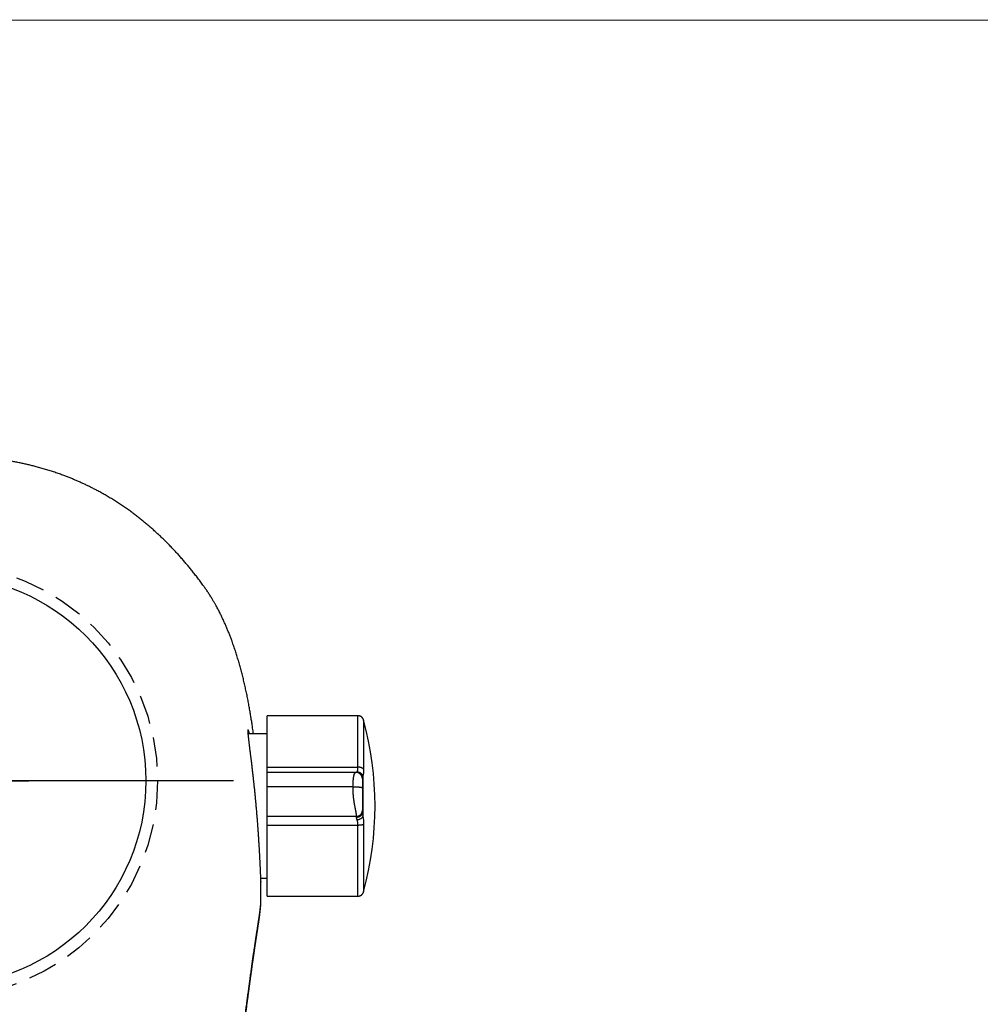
# Model space of a CAD drawing. Header units: centimetres. Extents: x 4120 to 19220, y -7417 to 180.
# Tile 218 of 223: x 18209 to 18217, y -2495 to -2487. Entities that reach past the tile are written whole.
import ezdxf

# ---------------------------------------------------------------- set-up
doc = ezdxf.new("R2010")
doc.units = ezdxf.units.CM
doc.linetypes.add('HIDDEN', pattern=[0.375, 0.25, -0.125])
doc.layers.add('URZĄDZENIA SANITARNE', color=6, linetype='Continuous')

# ---------------------------------------------------------------- blocks, each defined once
blk = doc.blocks.new('ORAS_ELECTRA')
for p, q in [((3.5617, 0.5549), (2.7874, 0.5549)), ((2.7874, 0.1156), (2.7874, 0.5549)), ((2.7874, 0.4019), (2.6221, 0.4019)), ((2.7874, 0.0717), (2.7874, 0.1156)), ((2.7874, 0.1156), (3.5617, 0.1156)), ((3.5426, 0.0716), (2.7874, 0.0716)), ((3.5426, 0.0716), (3.5426, 0.0716)), ((3.6034, 0.04), (3.6034, -0.3033)), ((3.5197, -0.0512), (2.7874, -0.0512)), ((2.7874, -0.3808), (2.7874, -0.3035)), ((2.7874, -0.3035), (3.5497, -0.3035)), ((2.7874, -0.9851), (2.7874, -0.3808)), ((3.5617, -0.3808), (2.7874, -0.3808)), ((2.7294, -0.832), (2.7874, -0.832)), ((2.7874, -0.9851), (3.5617, -0.9851)), ((2.7328, -1.0256), (2.7328, -1.0252))]:
    blk.add_line(p, q)
blk.add_lwpolyline([(-0.75, 0), (0.75, 0)])
at = {"color": 9, "linetype": 'HIDDEN', "true_color": 0xb8b8b8}
blk.add_circle((0, 0), 1.85, dxfattribs=at)
blk.add_arc((0.9003, -0.2151), 2.8071, 344.8647, 15.1366)
for points, knots in [([(2.6687, 0.4019), (2.6666, 0.4174), (2.6629, 0.4456), (2.6569, 0.4863), (2.6511, 0.5241), (2.6451, 0.5618), (2.6384, 0.6015), (2.631, 0.6429), (2.6228, 0.6863), (2.6142, 0.7295), (2.6051, 0.7727), (2.5955, 0.8158), (2.5855, 0.8586), (2.575, 0.901), (2.564, 0.9432), (2.5525, 0.9852), (2.5404, 1.0269), (2.5278, 1.0682), (2.5146, 1.1092), (2.5008, 1.15), (2.4876, 1.1872), (2.4752, 1.2207), (2.4636, 1.2507), (2.4516, 1.2806), (2.4392, 1.3103), (2.4264, 1.3399), (2.4131, 1.3693), (2.3994, 1.3986), (2.3845, 1.429), (2.3683, 1.4605), (2.3527, 1.4895), (2.3387, 1.5147), (2.3263, 1.5361), (2.3125, 1.5592), (2.2971, 1.5839), (2.28, 1.6101), (2.2625, 1.636), (2.2424, 1.6644), (2.2197, 1.6954), (2.1946, 1.7289), (2.17, 1.7608), (2.1459, 1.7913), (2.1224, 1.8203), (2.0986, 1.849), (2.0744, 1.8775), (2.0498, 1.9056), (2.0236, 1.9349), (1.9958, 1.9652), (1.9661, 1.9964), (1.936, 2.0272), (1.9054, 2.0576), (1.8742, 2.0875), (1.8443, 2.1153), (1.8157, 2.1411), (1.7885, 2.1651), (1.761, 2.1886), (1.733, 2.2117), (1.7048, 2.2345), (1.6762, 2.2569), (1.6472, 2.2789), (1.6167, 2.3014), (1.5845, 2.3243), (1.5507, 2.3476), (1.5164, 2.3703), (1.4818, 2.3925), (1.4467, 2.4141), (1.4111, 2.4351), (1.3753, 2.4556), (1.3419, 2.4738), (1.3111, 2.49), (1.2831, 2.5043), (1.2548, 2.5182), (1.2264, 2.5318), (1.1977, 2.545), (1.1687, 2.5579), (1.1395, 2.5704), (1.1098, 2.5826), (1.0801, 2.5945), (1.0473, 2.607), (1.0114, 2.6201), (0.9725, 2.6336), (0.9332, 2.6464), (0.8938, 2.6586), (0.8541, 2.6701), (0.8161, 2.6806), (0.7797, 2.6899), (0.7452, 2.6983), (0.7105, 2.7063), (0.6756, 2.7138), (0.6407, 2.7208), (0.6056, 2.7274), (0.5704, 2.7336), (0.5333, 2.7397), (0.4941, 2.7455), (0.4529, 2.7511), (0.4116, 2.7561), (0.3687, 2.7607), (0.3242, 2.765), (0.2781, 2.7687), (0.2319, 2.7718), (0.1856, 2.7743), (0.1392, 2.7762), (0.0928, 2.7775), (0.0464, 2.7784), (0.0155, 2.7785), (0, 2.7785)], [0, 0, 0, 0, 0.011884, 0.021541, 0.031198, 0.040858, 0.050517, 0.061658, 0.072798, 0.083938, 0.09509, 0.106242, 0.117393, 0.128399, 0.139405, 0.150419, 0.161432, 0.172305, 0.183178, 0.19406, 0.204942, 0.213072, 0.221203, 0.229333, 0.237463, 0.245619, 0.253775, 0.261931, 0.270086, 0.279443, 0.288799, 0.295047, 0.301296, 0.307544, 0.315447, 0.323352, 0.331258, 0.339161, 0.34974, 0.36032, 0.370899, 0.380327, 0.389756, 0.399185, 0.408626, 0.418068, 0.427509, 0.43839, 0.449271, 0.460152, 0.471056, 0.481961, 0.492865, 0.502019, 0.511174, 0.520329, 0.529483, 0.538667, 0.547851, 0.557036, 0.566219, 0.5766, 0.586982, 0.597364, 0.607745, 0.618173, 0.628604, 0.639034, 0.649463, 0.65742, 0.665378, 0.673335, 0.681305, 0.689275, 0.697245, 0.705338, 0.713432, 0.721531, 0.729629, 0.740047, 0.750464, 0.760882, 0.771325, 0.781768, 0.792212, 0.801205, 0.8102, 0.819195, 0.828189, 0.837207, 0.846227, 0.855246, 0.864265, 0.874765, 0.885266, 0.895775, 0.906283, 0.917982, 0.929681, 0.941381, 0.953079, 0.964809, 0.97654, 0.98827, 1, 1, 1, 1]), ([(3.61, 0.518), (3.6095, 0.5196), (3.6085, 0.5228), (3.6066, 0.5271), (3.6045, 0.531), (3.6024, 0.5341), (3.6005, 0.5365), (3.5989, 0.5384), (3.5974, 0.54), (3.596, 0.5414), (3.5944, 0.5428), (3.5923, 0.5445), (3.5896, 0.5465), (3.5864, 0.5485), (3.5825, 0.5505), (3.5781, 0.5523), (3.5731, 0.5537), (3.5675, 0.5547), (3.5637, 0.5549), (3.5617, 0.5549)], [0, 0, 0, 0, 0.078431, 0.1516011, 0.2186896, 0.2790502, 0.32217, 0.3604948, 0.3938979, 0.422293, 0.4507485, 0.4935938, 0.5444787, 0.6032665, 0.6696909, 0.7433181, 0.8235147, 0.9094301, 1, 1, 1, 1]), ([(3.5617, 0.1156), (3.5617, 0.1291), (3.5617, 0.156), (3.5617, 0.1948), (3.5617, 0.2323), (3.5617, 0.2683), (3.5617, 0.3025), (3.5617, 0.3351), (3.5617, 0.3657), (3.5617, 0.3943), (3.5617, 0.4209), (3.5617, 0.4452), (3.5617, 0.4673), (3.5617, 0.4871), (3.5617, 0.5045), (3.5617, 0.5194), (3.5617, 0.5317), (3.5617, 0.5415), (3.5617, 0.5488), (3.5617, 0.5532), (3.5617, 0.5552), (3.5617, 0.5548), (3.5617, 0.5547)], [0, 0, 0, 0, 0.051969, 0.103938, 0.155907, 0.207876, 0.259845, 0.311814, 0.363783, 0.415752, 0.467721, 0.51969, 0.571659, 0.623628, 0.675597, 0.727566, 0.779535, 0.831504, 0.883473, 0.935442, 0.987411, 1, 1, 1, 1]), ([(3.61, 0.5179), (3.61, 0.5179), (3.61, 0.5178), (3.61, 0.5162), (3.61, 0.5136), (3.61, 0.5098), (3.61, 0.5049), (3.61, 0.4989), (3.61, 0.4918), (3.61, 0.4836), (3.61, 0.4745), (3.61, 0.4644), (3.61, 0.4531), (3.61, 0.4408), (3.61, 0.4274), (3.61, 0.413), (3.61, 0.3976), (3.61, 0.3814), (3.61, 0.3644), (3.61, 0.3466), (3.61, 0.3279), (3.61, 0.3084), (3.61, 0.2879), (3.61, 0.2665), (3.61, 0.2444), (3.61, 0.2215), (3.61, 0.1982), (3.61, 0.1743), (3.61, 0.15), (3.61, 0.1252), (3.61, 0.1082), (3.61, 0.0997)], [0, 0, 0, 0, 0.030258, 0.064558, 0.099481, 0.134404, 0.169327, 0.204251, 0.239174, 0.273473, 0.307773, 0.342072, 0.376372, 0.411295, 0.446218, 0.481141, 0.516065, 0.550988, 0.585287, 0.619587, 0.653886, 0.688186, 0.723109, 0.758032, 0.792955, 0.827879, 0.862802, 0.897101, 0.931401, 0.9657, 1, 1, 1, 1]), ([(2.6354, 0.4019), (2.6351, 0.403), (2.6344, 0.4055), (2.6334, 0.4092), (2.6323, 0.413), (2.6313, 0.4165), (2.6303, 0.4198), (2.6292, 0.423), (2.6282, 0.4258), (2.6272, 0.4283), (2.6263, 0.4305), (2.6255, 0.4322), (2.6247, 0.4336), (2.6238, 0.4346), (2.623, 0.4351), (2.6224, 0.4348), (2.6219, 0.4339), (2.6215, 0.4324), (2.6212, 0.4304), (2.6211, 0.4282), (2.621, 0.4257), (2.621, 0.4228), (2.621, 0.4196), (2.6212, 0.4159), (2.6214, 0.4115), (2.6217, 0.4061), (2.6222, 0.3997), (2.6228, 0.3926), (2.6235, 0.3851), (2.6243, 0.3773), (2.6251, 0.3697), (2.6259, 0.3622), (2.6268, 0.3547), (2.6276, 0.3469), (2.6286, 0.3387), (2.6296, 0.3303), (2.6307, 0.3205), (2.6321, 0.3095), (2.6336, 0.297), (2.6352, 0.284), (2.6368, 0.2709), (2.6384, 0.2578), (2.64, 0.2454), (2.6415, 0.2333), (2.6429, 0.2216), (2.6444, 0.2096), (2.6459, 0.1973), (2.6475, 0.1848), (2.6492, 0.1707), (2.6511, 0.1551), (2.6532, 0.1377), (2.6553, 0.12), (2.6574, 0.1024), (2.6594, 0.0852), (2.6612, 0.0691), (2.663, 0.0537), (2.6647, 0.0389), (2.6663, 0.0239), (2.668, 0.0088), (2.6697, -0.0065), (2.6715, -0.0235), (2.6735, -0.0422), (2.6757, -0.0626), (2.6778, -0.0833), (2.6798, -0.1034), (2.6818, -0.123), (2.6835, -0.141), (2.6852, -0.1581), (2.6867, -0.1748), (2.6883, -0.1921), (2.69, -0.2101), (2.6916, -0.2281), (2.6932, -0.2466), (2.6948, -0.2655), (2.6965, -0.2849), (2.6981, -0.3043), (2.6996, -0.3235), (2.7011, -0.3425), (2.7025, -0.3603), (2.7038, -0.377), (2.7049, -0.3926), (2.7061, -0.4081), (2.7072, -0.4235), (2.7083, -0.4388), (2.7094, -0.4555), (2.7106, -0.4735), (2.7119, -0.4927), (2.7131, -0.5117), (2.7142, -0.5299), (2.7153, -0.5471), (2.7162, -0.5625), (2.717, -0.5769), (2.7178, -0.5901), (2.7185, -0.6032), (2.7192, -0.616), (2.7199, -0.6286), (2.7206, -0.6422), (2.7214, -0.6567), (2.7222, -0.6719), (2.7229, -0.6867), (2.7236, -0.7006), (2.7242, -0.7135), (2.7247, -0.7249), (2.7252, -0.7353), (2.7256, -0.7448), (2.726, -0.754), (2.7264, -0.7628), (2.7268, -0.7714), (2.7272, -0.7804), (2.7276, -0.7897), (2.728, -0.7993), (2.7283, -0.8082), (2.7287, -0.8163), (2.729, -0.8235), (2.7293, -0.8296), (2.7295, -0.835), (2.7297, -0.8396), (2.7299, -0.8439), (2.7301, -0.8478), (2.7303, -0.8513), (2.7305, -0.8547), (2.7307, -0.8579), (2.7308, -0.8607), (2.731, -0.8628), (2.7312, -0.8642), (2.7313, -0.865), (2.7314, -0.8651), (2.7315, -0.8648), (2.7316, -0.8641), (2.7317, -0.863), (2.7318, -0.8615), (2.7319, -0.8596), (2.7319, -0.857), (2.732, -0.8537), (2.7321, -0.8495), (2.7321, -0.8445), (2.7322, -0.8391), (2.7322, -0.8348), (2.7322, -0.8324), (2.7322, -0.832)], [0, 0, 0, 0, 0.0042792, 0.0099787, 0.0156781, 0.021404, 0.0271325, 0.0336812, 0.0402309, 0.0467796, 0.0533655, 0.0599525, 0.0665385, 0.075105, 0.0836716, 0.0922755, 0.1008795, 0.1086514, 0.1164303, 0.1228835, 0.1293378, 0.135791, 0.1422804, 0.1487709, 0.1552604, 0.1636998, 0.1721392, 0.1806144, 0.1890896, 0.1967438, 0.2044047, 0.2108416, 0.2172794, 0.2237163, 0.2301885, 0.2366616, 0.2431338, 0.2515487, 0.2599637, 0.2684131, 0.2768626, 0.2844923, 0.2921284, 0.2986405, 0.3051535, 0.3116655, 0.3182132, 0.3247618, 0.3313095, 0.3398225, 0.3483355, 0.3568835, 0.3654316, 0.3731504, 0.3808757, 0.3874612, 0.3940477, 0.4006332, 0.4072552, 0.4138782, 0.4205002, 0.4291111, 0.4377221, 0.4463692, 0.4550164, 0.4628257, 0.4706418, 0.477228, 0.4838183, 0.4911381, 0.498458, 0.5058002, 0.5131423, 0.5210725, 0.5290028, 0.5369615, 0.5449203, 0.5527456, 0.5605779, 0.5671458, 0.5737147, 0.5802826, 0.5868873, 0.593493, 0.6000978, 0.6086872, 0.6172766, 0.6259026, 0.6345286, 0.6423194, 0.650117, 0.6566572, 0.6631984, 0.6697386, 0.6763153, 0.682893, 0.6894697, 0.6980223, 0.7065749, 0.7151638, 0.7237526, 0.7315096, 0.7392733, 0.7458024, 0.7523325, 0.7588616, 0.765427, 0.7719935, 0.7785589, 0.7870967, 0.7956344, 0.8042082, 0.812782, 0.8205252, 0.8282751, 0.8348041, 0.841334, 0.847863, 0.8544283, 0.8609946, 0.8675599, 0.8760975, 0.884635, 0.8932085, 0.9017821, 0.909525, 0.9172746, 0.9238053, 0.930337, 0.9368677, 0.9434348, 0.9500028, 0.9565699, 0.9651097, 0.9736495, 0.9822254, 0.9908012, 0.9985463, 1, 1, 1, 1]), ([(3.5553, 0.0765), (3.556, 0.0782), (3.5573, 0.0817), (3.5589, 0.0876), (3.5602, 0.094), (3.5611, 0.1008), (3.5616, 0.108), (3.5617, 0.1131), (3.5617, 0.1156)], [0, 0, 0, 0, 0.1721607, 0.3417805, 0.5091093, 0.6744073, 0.8379446, 1, 1, 1, 1]), ([(3.61, 0.0997), (3.6092, 0.1008), (3.6076, 0.103), (3.6036, 0.106), (3.5985, 0.1088), (3.5923, 0.1113), (3.5852, 0.1132), (3.5775, 0.1146), (3.5696, 0.1154), (3.5643, 0.1155), (3.5617, 0.1156)], [0, 0, 0, 0, 0.1191402, 0.243165, 0.3706743, 0.5, 0.6293257, 0.756835, 0.8808598, 1, 1, 1, 1]), ([(3.61, 0.0997), (3.61, 0.0958), (3.6099, 0.088), (3.6093, 0.0769), (3.6084, 0.0665), (3.6071, 0.0568), (3.6055, 0.0478), (3.6041, 0.0426), (3.6034, 0.04)], [0, 0, 0, 0, 0.165911, 0.33128, 0.498335, 0.665401, 0.831978, 1, 1, 1, 1]), ([(2.7874, -0.0512), (2.7874, -0.0486), (2.7874, -0.0433), (2.7874, -0.0357), (2.7874, -0.0284), (2.7874, -0.0214), (2.7874, -0.0147), (2.7874, -0.0083), (2.7874, -0.0022), (2.7874, 0.0036), (2.7874, 0.0091), (2.7874, 0.0144), (2.7874, 0.0193), (2.7874, 0.024), (2.7874, 0.0284), (2.7874, 0.0328), (2.7874, 0.037), (2.7874, 0.0411), (2.7874, 0.0449), (2.7874, 0.0484), (2.7874, 0.0516), (2.7874, 0.0545), (2.7874, 0.0573), (2.7874, 0.0599), (2.7874, 0.0622), (2.7874, 0.0643), (2.7874, 0.0661), (2.7874, 0.0677), (2.7874, 0.0691), (2.7874, 0.0702), (2.7874, 0.071), (2.7874, 0.0715), (2.7874, 0.0716), (2.7874, 0.0716), (2.7874, 0.0716)], [0, 0, 0, 0, 0.019721, 0.03899, 0.057967, 0.076814, 0.095683, 0.114718, 0.134051, 0.153798, 0.17406, 0.194923, 0.216457, 0.238722, 0.261761, 0.285612, 0.313317, 0.342096, 0.371961, 0.402918, 0.434962, 0.468086, 0.502274, 0.541086, 0.581133, 0.622379, 0.664784, 0.708307, 0.762973, 0.819155, 0.87676, 0.935693, 0.995855, 1, 1, 1, 1]), ([(3.5197, -0.0512), (3.5197, -0.0486), (3.5197, -0.0435), (3.5199, -0.0359), (3.52, -0.0284), (3.5202, -0.0212), (3.5205, -0.0142), (3.5209, -0.0073), (3.5213, -0.0007), (3.5218, 0.0056), (3.5223, 0.0114), (3.5229, 0.0167), (3.5233, 0.0202), (3.5236, 0.0225), (3.5238, 0.0237), (3.5239, 0.0249), (3.5241, 0.0261), (3.5242, 0.0272), (3.5245, 0.0292), (3.525, 0.0321), (3.5257, 0.0358), (3.5264, 0.0395), (3.5272, 0.0433), (3.5281, 0.047), (3.529, 0.0503), (3.5299, 0.0533), (3.5308, 0.056), (3.5317, 0.0585), (3.5327, 0.0609), (3.5337, 0.063), (3.5349, 0.0653), (3.5362, 0.0673), (3.5377, 0.069), (3.539, 0.0702), (3.5402, 0.071), (3.5413, 0.0714), (3.5421, 0.0716), (3.5425, 0.0716), (3.5426, 0.0716)], [0, 0, 0, 0, 0.01917, 0.038292, 0.057502, 0.076956, 0.09682, 0.117269, 0.138479, 0.160625, 0.183871, 0.204366, 0.225833, 0.231627, 0.237495, 0.243437, 0.249456, 0.255552, 0.261727, 0.28189, 0.304533, 0.329846, 0.358036, 0.389317, 0.423917, 0.45358, 0.485546, 0.519924, 0.556824, 0.596349, 0.638597, 0.700325, 0.760775, 0.819502, 0.876112, 0.93026, 0.981648, 1, 1, 1, 1]), ([(3.5997, 0.0163), (3.5997, 0.0165), (3.5997, 0.017), (3.5997, 0.0179), (3.5997, 0.0187), (3.5996, 0.0195), (3.5996, 0.0202), (3.5996, 0.0209), (3.5995, 0.0214), (3.5995, 0.0219), (3.5994, 0.0223), (3.5994, 0.0227), (3.5993, 0.023), (3.5993, 0.0233), (3.5993, 0.0236), (3.5992, 0.024), (3.5991, 0.0244), (3.5991, 0.0249), (3.5989, 0.0258), (3.5987, 0.0272), (3.5981, 0.0298), (3.5972, 0.033), (3.5958, 0.0367), (3.5943, 0.0401), (3.5927, 0.0432), (3.5909, 0.0462), (3.5892, 0.0486), (3.5878, 0.0504), (3.5868, 0.0516), (3.586, 0.0525), (3.5853, 0.0533), (3.5845, 0.0541), (3.5835, 0.0551), (3.5823, 0.0563), (3.5805, 0.0579), (3.5783, 0.0597), (3.5758, 0.0615), (3.5733, 0.0632), (3.5709, 0.0645), (3.5686, 0.0657), (3.5666, 0.0666), (3.5648, 0.0674), (3.5631, 0.068), (3.5613, 0.0687), (3.5592, 0.0693), (3.5569, 0.0699), (3.5543, 0.0705), (3.5521, 0.0709), (3.5502, 0.0711), (3.5487, 0.0713), (3.547, 0.0715), (3.5449, 0.0716), (3.5435, 0.0716), (3.5427, 0.0716)], [0, 0, 0, 0, 0.041021, 0.077129, 0.108289, 0.134488, 0.155745, 0.166554, 0.175503, 0.182672, 0.188223, 0.190501, 0.192537, 0.19444, 0.19634, 0.198367, 0.203303, 0.208682, 0.214023, 0.226465, 0.24817, 0.285339, 0.314754, 0.343372, 0.372817, 0.40328, 0.434823, 0.453059, 0.467575, 0.478348, 0.486536, 0.495857, 0.510203, 0.526983, 0.546081, 0.579762, 0.61095, 0.639622, 0.668015, 0.693395, 0.715765, 0.735138, 0.75305, 0.773725, 0.797404, 0.824822, 0.855364, 0.888996, 0.905911, 0.923594, 0.944615, 0.9701, 1, 1, 1, 1]), ([(3.5528, 0.0707), (3.5531, 0.0713), (3.5538, 0.0731), (3.5547, 0.0751), (3.5553, 0.0765)], [0, 0, 0, 0, 0.333283, 1, 1, 1, 1]), ([(3.5553, 0.0765), (3.5579, 0.0762), (3.5633, 0.0754), (3.5713, 0.073), (3.5791, 0.0694), (3.5863, 0.0648), (3.5925, 0.0593), (3.5975, 0.0531), (3.6013, 0.0467), (3.6027, 0.0422), (3.6034, 0.04)], [0, 0, 0, 0, 0.118749, 0.242699, 0.370375, 0.5, 0.629625, 0.757301, 0.881251, 1, 1, 1, 1]), ([(3.6034, 0.04), (3.6029, 0.0371), (3.602, 0.0315), (3.6008, 0.0242), (3.5999, 0.0178), (3.5998, 0.0145), (3.5997, 0.0128)], [0, 0, 0, 0, 0.266792, 0.520964, 0.764581, 1, 1, 1, 1]), ([(3.5997, 0.0162), (3.5997, 0.016), (3.5997, 0.0157), (3.5997, 0.0147), (3.5997, 0.0133), (3.5997, 0.0115), (3.5997, 0.0093), (3.5997, 0.0068), (3.5997, 0.0038), (3.5997, 0.0008), (3.5997, -0.0021), (3.5997, -0.0048), (3.5997, -0.0077), (3.5997, -0.0107), (3.5997, -0.0139), (3.5997, -0.0173), (3.5997, -0.0209), (3.5997, -0.0247), (3.5997, -0.028), (3.5997, -0.0305), (3.5997, -0.0321), (3.5997, -0.0338), (3.5997, -0.0354), (3.5997, -0.0371), (3.5997, -0.0396), (3.5997, -0.0429), (3.5997, -0.0464), (3.5997, -0.0488), (3.5997, -0.0501), (3.5997, -0.0514), (3.5997, -0.0527), (3.5997, -0.054), (3.5997, -0.0553), (3.5997, -0.0563), (3.5997, -0.0571), (3.5997, -0.0576), (3.5997, -0.0582), (3.5997, -0.0591), (3.5997, -0.0598), (3.5997, -0.0603)], [0, 0, 0, 0, 0.076078, 0.15297, 0.227006, 0.298208, 0.366602, 0.432213, 0.495074, 0.555219, 0.594456, 0.632169, 0.668376, 0.703094, 0.736346, 0.768157, 0.800233, 0.830287, 0.858366, 0.86887, 0.879083, 0.889008, 0.898651, 0.908017, 0.917111, 0.938818, 0.957286, 0.962758, 0.967903, 0.972732, 0.977263, 0.981513, 0.985504, 0.989865, 0.991183, 0.992445, 0.993663, 0.996026, 1, 1, 1, 1]), ([(2.7874, -0.3035), (2.7874, -0.3017), (2.7874, -0.2982), (2.7874, -0.2926), (2.7874, -0.287), (2.7874, -0.2811), (2.7874, -0.275), (2.7874, -0.2687), (2.7874, -0.2626), (2.7874, -0.2568), (2.7874, -0.2513), (2.7874, -0.2456), (2.7874, -0.2398), (2.7874, -0.2337), (2.7874, -0.2275), (2.7874, -0.2213), (2.7874, -0.2152), (2.7874, -0.2092), (2.7874, -0.2031), (2.7874, -0.1968), (2.7874, -0.1903), (2.7874, -0.1841), (2.7874, -0.1782), (2.7874, -0.1726), (2.7874, -0.167), (2.7874, -0.1612), (2.7874, -0.1553), (2.7874, -0.1493), (2.7874, -0.1432), (2.7874, -0.137), (2.7874, -0.1307), (2.7874, -0.1242), (2.7874, -0.1176), (2.7874, -0.1108), (2.7874, -0.1039), (2.7874, -0.0969), (2.7874, -0.0896), (2.7874, -0.0823), (2.7874, -0.0747), (2.7874, -0.067), (2.7874, -0.0591), (2.7874, -0.0539), (2.7874, -0.0512)], [0, 0, 0, 0, 0.049887, 0.099698, 0.149297, 0.198547, 0.247314, 0.295466, 0.34287, 0.379507, 0.415541, 0.45091, 0.485556, 0.519419, 0.552445, 0.584578, 0.61163, 0.637943, 0.663488, 0.688238, 0.712168, 0.735259, 0.752802, 0.769811, 0.786283, 0.802217, 0.817617, 0.832489, 0.846477, 0.85999, 0.873048, 0.885678, 0.897914, 0.909797, 0.921379, 0.932718, 0.943882, 0.954949, 0.966002, 0.977133, 0.988433, 1, 1, 1, 1]), ([(3.5497, -0.3035), (3.5497, -0.3018), (3.5497, -0.2983), (3.5493, -0.2928), (3.5487, -0.2869), (3.5479, -0.2809), (3.547, -0.2747), (3.5462, -0.2701), (3.5457, -0.2672), (3.5455, -0.266), (3.5453, -0.2648), (3.5451, -0.2637), (3.5448, -0.2621), (3.5443, -0.2597), (3.5436, -0.2561), (3.5428, -0.2522), (3.5419, -0.2479), (3.5409, -0.2431), (3.5397, -0.2373), (3.5383, -0.2302), (3.5366, -0.2217), (3.535, -0.2134), (3.5336, -0.2059), (3.5325, -0.1997), (3.5314, -0.1935), (3.5304, -0.1875), (3.5295, -0.1816), (3.5286, -0.1759), (3.5278, -0.1702), (3.5271, -0.1647), (3.5263, -0.1594), (3.5256, -0.1538), (3.5251, -0.1496), (3.5248, -0.1469), (3.5248, -0.1461), (3.5247, -0.1454), (3.5246, -0.1446), (3.5245, -0.1438), (3.5242, -0.1409), (3.5237, -0.1359), (3.523, -0.1284), (3.5224, -0.1209), (3.5218, -0.1133), (3.5213, -0.1056), (3.5209, -0.0979), (3.5205, -0.0902), (3.5202, -0.0824), (3.52, -0.0746), (3.5199, -0.0668), (3.5197, -0.059), (3.5197, -0.0538), (3.5197, -0.0512)], [0, 0, 0, 0, 0.047929, 0.097632, 0.148959, 0.20173, 0.249192, 0.297439, 0.305998, 0.314574, 0.323166, 0.331729, 0.336957, 0.358592, 0.382731, 0.408606, 0.436117, 0.465151, 0.495573, 0.53725, 0.580638, 0.625264, 0.652229, 0.677298, 0.700547, 0.722056, 0.741908, 0.760187, 0.77698, 0.792763, 0.807157, 0.82025, 0.835675, 0.837547, 0.839386, 0.841193, 0.842966, 0.844708, 0.846419, 0.862519, 0.877721, 0.8921, 0.905742, 0.918737, 0.931183, 0.943183, 0.95484, 0.966256, 0.977529, 0.98875, 1, 1, 1, 1]), ([(3.5197, -0.0512), (3.5229, -0.0512), (3.5295, -0.0512), (3.5394, -0.0515), (3.5485, -0.0518), (3.5566, -0.0522), (3.5636, -0.0527), (3.5703, -0.0532), (3.5764, -0.0538), (3.5819, -0.0545), (3.5868, -0.0553), (3.5909, -0.0561), (3.5946, -0.057), (3.5975, -0.058), (3.5994, -0.0591), (3.5996, -0.0599), (3.5997, -0.0603)], [0, 0, 0, 0, 0.076805, 0.156939, 0.239951, 0.303775, 0.368607, 0.434128, 0.5, 0.565872, 0.631393, 0.696225, 0.760049, 0.843061, 0.923195, 1, 1, 1, 1]), ([(3.5997, -0.0603), (3.5997, -0.0606), (3.5997, -0.0612), (3.5997, -0.0619), (3.5997, -0.0627), (3.5997, -0.0635), (3.5997, -0.0643), (3.5997, -0.0648), (3.5997, -0.0656), (3.5997, -0.0667), (3.5997, -0.0681), (3.5997, -0.0696), (3.5997, -0.0713), (3.5997, -0.0732), (3.5997, -0.0753), (3.5997, -0.0777), (3.5997, -0.0802), (3.5997, -0.0827), (3.5997, -0.0862), (3.5997, -0.0906), (3.5997, -0.0958), (3.5997, -0.101), (3.5997, -0.1064), (3.5997, -0.1117), (3.5997, -0.1176), (3.5997, -0.124), (3.5997, -0.1307), (3.5997, -0.1374), (3.5997, -0.1441), (3.5997, -0.1512), (3.5997, -0.1587), (3.5997, -0.1666), (3.5997, -0.1742), (3.5997, -0.1818), (3.5997, -0.1891), (3.5997, -0.1962), (3.5997, -0.2032), (3.5997, -0.2098), (3.5997, -0.217), (3.5997, -0.2246), (3.5997, -0.2326), (3.5997, -0.2402), (3.5997, -0.2474), (3.5997, -0.2519), (3.5997, -0.2541)], [0, 0, 0, 0, 0.001701, 0.002985, 0.003853, 0.006141, 0.006983, 0.007871, 0.008809, 0.011147, 0.013741, 0.016608, 0.01976, 0.023207, 0.027986, 0.033081, 0.038503, 0.044262, 0.050366, 0.063113, 0.076757, 0.091334, 0.106873, 0.123398, 0.140929, 0.164183, 0.188733, 0.214605, 0.241819, 0.270395, 0.30684, 0.344941, 0.384718, 0.426192, 0.469379, 0.513475, 0.55925, 0.606715, 0.65169, 0.717432, 0.785117, 0.854763, 0.926386, 1, 1, 1, 1]), ([(3.5497, -0.3035), (3.5517, -0.3034), (3.5558, -0.3033), (3.562, -0.3021), (3.5677, -0.3003), (3.5728, -0.2981), (3.5772, -0.2955), (3.5813, -0.2925), (3.5851, -0.2891), (3.5886, -0.2853), (3.5916, -0.2812), (3.5942, -0.2769), (3.5965, -0.2719), (3.5983, -0.2663), (3.5995, -0.2601), (3.5997, -0.2561), (3.5997, -0.2541)], [0, 0, 0, 0, 0.076805, 0.156939, 0.239951, 0.303775, 0.368607, 0.434128, 0.5, 0.565872, 0.631393, 0.696225, 0.760049, 0.843061, 0.923195, 1, 1, 1, 1]), ([(3.5997, -0.2684), (3.5997, -0.2702), (3.5995, -0.2739), (3.5983, -0.2794), (3.5965, -0.2845), (3.5942, -0.289), (3.5916, -0.2929), (3.5886, -0.2966), (3.5851, -0.3), (3.5813, -0.3031), (3.5772, -0.3058), (3.5728, -0.3081), (3.5677, -0.3102), (3.562, -0.3118), (3.5558, -0.3129), (3.5517, -0.313), (3.5497, -0.313)], [0, 0, 0, 0, 0.076805, 0.156939, 0.239951, 0.303775, 0.368607, 0.434128, 0.5, 0.565872, 0.631393, 0.696225, 0.760049, 0.843061, 0.923195, 1, 1, 1, 1]), ([(3.5553, -0.3353), (3.5547, -0.3335), (3.5536, -0.33), (3.5522, -0.3255), (3.551, -0.321), (3.55, -0.3168), (3.5498, -0.3142), (3.5497, -0.313)], [0, 0, 0, 0, 0.2023635, 0.3901898, 0.5636404, 0.7972661, 1, 1, 1, 1]), ([(3.6034, -0.3033), (3.6027, -0.3051), (3.6013, -0.3088), (3.5975, -0.3143), (3.5925, -0.3195), (3.5863, -0.3243), (3.5791, -0.3284), (3.5713, -0.3317), (3.5633, -0.334), (3.5579, -0.3349), (3.5553, -0.3353)], [0, 0, 0, 0, 0.118749, 0.242699, 0.370375, 0.5, 0.629625, 0.757301, 0.881251, 1, 1, 1, 1]), ([(3.5617, -0.3808), (3.5617, -0.3781), (3.5616, -0.3725), (3.5611, -0.3645), (3.5602, -0.3567), (3.5589, -0.3491), (3.5573, -0.3419), (3.556, -0.3375), (3.5553, -0.3353)], [0, 0, 0, 0, 0.162055, 0.325593, 0.490891, 0.658219, 0.827839, 1, 1, 1, 1]), ([(3.5997, -0.2541), (3.5997, -0.2548), (3.5997, -0.2562), (3.5997, -0.2594), (3.5997, -0.2633), (3.5997, -0.2667), (3.5997, -0.2684)], [0, 0, 0, 0, 0.250764, 0.5, 0.749236, 1, 1, 1, 1]), ([(3.5997, -0.2684), (3.5998, -0.2707), (3.5999, -0.2755), (3.6008, -0.2838), (3.602, -0.2931), (3.6029, -0.2998), (3.6034, -0.3033)], [0, 0, 0, 0, 0.235419, 0.479036, 0.733208, 1, 1, 1, 1]), ([(3.6034, -0.3033), (3.6041, -0.3066), (3.6055, -0.3133), (3.6071, -0.3242), (3.6084, -0.3357), (3.6093, -0.3476), (3.6099, -0.3601), (3.61, -0.3686), (3.61, -0.3728)], [0, 0, 0, 0, 0.167999, 0.334577, 0.501664, 0.668698, 0.834066, 1, 1, 1, 1]), ([(3.61, -0.3728), (3.6092, -0.3734), (3.6076, -0.3745), (3.6036, -0.376), (3.5985, -0.3774), (3.5923, -0.3786), (3.5852, -0.3796), (3.5775, -0.3803), (3.5696, -0.3807), (3.5643, -0.3808), (3.5617, -0.3808)], [0, 0, 0, 0, 0.11914, 0.243165, 0.370674, 0.5, 0.629326, 0.756835, 0.88086, 1, 1, 1, 1]), ([(3.5617, -0.9849), (3.5617, -0.985), (3.5617, -0.9854), (3.5617, -0.9837), (3.5617, -0.9796), (3.5617, -0.9727), (3.5617, -0.9632), (3.5617, -0.9512), (3.5617, -0.9366), (3.5617, -0.9195), (3.5617, -0.9001), (3.5617, -0.8783), (3.5617, -0.8542), (3.5617, -0.8279), (3.5617, -0.7995), (3.5617, -0.7691), (3.5617, -0.7369), (3.5617, -0.7028), (3.5617, -0.667), (3.5617, -0.6297), (3.5617, -0.591), (3.5617, -0.551), (3.5617, -0.5099), (3.5617, -0.4677), (3.5617, -0.4247), (3.5617, -0.3954), (3.5617, -0.3808)], [0, 0, 0, 0, 0.005033, 0.048292, 0.091552, 0.134811, 0.17807, 0.22133, 0.264589, 0.307849, 0.351108, 0.394368, 0.437627, 0.480887, 0.524146, 0.567405, 0.610665, 0.653924, 0.697184, 0.740443, 0.783703, 0.826962, 0.870222, 0.913481, 0.956741, 1, 1, 1, 1]), ([(3.61, -0.3728), (3.61, -0.3822), (3.61, -0.401), (3.61, -0.4287), (3.61, -0.4561), (3.61, -0.4832), (3.61, -0.5097), (3.61, -0.5356), (3.61, -0.5608), (3.61, -0.5855), (3.61, -0.6099), (3.61, -0.6337), (3.61, -0.6571), (3.61, -0.6798), (3.61, -0.7017), (3.61, -0.7228), (3.61, -0.743), (3.61, -0.7623), (3.61, -0.7807), (3.61, -0.7984), (3.61, -0.8154), (3.61, -0.8315), (3.61, -0.8466), (3.61, -0.8608), (3.61, -0.8739), (3.61, -0.8859), (3.61, -0.8968), (3.61, -0.9067), (3.61, -0.9157), (3.61, -0.9236), (3.61, -0.9305), (3.61, -0.9362), (3.61, -0.9409), (3.61, -0.9444), (3.61, -0.9468), (3.61, -0.948), (3.61, -0.948), (3.61, -0.948)], [0, 0, 0, 0, 0.02907, 0.058141, 0.087211, 0.116281, 0.145352, 0.173903, 0.202454, 0.231005, 0.259557, 0.288627, 0.317697, 0.346768, 0.375838, 0.404908, 0.433459, 0.462011, 0.490562, 0.519113, 0.548184, 0.577254, 0.606324, 0.635395, 0.664465, 0.693016, 0.721567, 0.750119, 0.77867, 0.80774, 0.836811, 0.865881, 0.894951, 0.924021, 0.952573, 0.981124, 1, 1, 1, 1]), ([(2.7328, -1.0252), (2.7328, -1.0236), (2.7328, -1.0209), (2.7328, -1.0172), (2.7329, -1.0144), (2.7329, -1.0119), (2.7329, -1.0095), (2.7329, -1.0073), (2.7329, -1.0053), (2.7329, -1.0034), (2.733, -1.0014), (2.733, -0.9992), (2.733, -0.9967), (2.733, -0.9934), (2.733, -0.9892), (2.7331, -0.9843), (2.7331, -0.98), (2.7331, -0.9766), (2.7331, -0.9742), (2.7331, -0.972), (2.7331, -0.9701), (2.7332, -0.9684), (2.7332, -0.9667), (2.7332, -0.9649), (2.7332, -0.9629), (2.7332, -0.9607), (2.7332, -0.9585), (2.7332, -0.9562), (2.7332, -0.9538), (2.7332, -0.9514), (2.7332, -0.9489), (2.7333, -0.9463), (2.7333, -0.9428), (2.7333, -0.9385), (2.7333, -0.9339), (2.7333, -0.93), (2.7333, -0.9268), (2.7333, -0.9239), (2.7333, -0.9212), (2.7334, -0.9186), (2.7334, -0.9161), (2.7334, -0.9138), (2.7334, -0.9114), (2.7334, -0.9088), (2.7334, -0.9059), (2.7334, -0.9028), (2.7334, -0.8997), (2.7334, -0.8968), (2.7334, -0.8941), (2.7334, -0.8915), (2.7334, -0.8891), (2.7334, -0.887), (2.7334, -0.8852), (2.7334, -0.8831), (2.7334, -0.8806), (2.7334, -0.8777), (2.7334, -0.8753), (2.7334, -0.8733), (2.7334, -0.8716), (2.7334, -0.8697), (2.7334, -0.8676), (2.7334, -0.8653), (2.7334, -0.8629), (2.7334, -0.8604), (2.7334, -0.8576), (2.7334, -0.8544), (2.7334, -0.8511), (2.7334, -0.8481), (2.7334, -0.8456), (2.7334, -0.8434), (2.7334, -0.8413), (2.7334, -0.8392), (2.7334, -0.837), (2.7334, -0.8346), (2.7334, -0.8329), (2.7334, -0.832)], [0, 0, 0, 0, 0.025346, 0.041514, 0.055857, 0.06875, 0.08098, 0.092572, 0.102123, 0.112108, 0.12253, 0.133537, 0.146021, 0.160132, 0.184501, 0.210263, 0.236236, 0.250249, 0.263083, 0.274263, 0.283805, 0.292587, 0.301103, 0.309352, 0.320331, 0.331606, 0.343364, 0.355775, 0.366984, 0.379486, 0.392895, 0.406407, 0.419997, 0.446769, 0.473511, 0.49133, 0.507531, 0.522448, 0.536266, 0.54984, 0.563598, 0.574662, 0.586898, 0.600495, 0.615341, 0.631272, 0.648204, 0.662699, 0.676923, 0.690761, 0.703171, 0.713907, 0.72309, 0.731765, 0.746959, 0.761608, 0.777025, 0.784694, 0.793131, 0.802937, 0.814112, 0.826455, 0.839046, 0.851769, 0.864615, 0.883765, 0.901031, 0.916411, 0.929903, 0.940738, 0.951503, 0.96226, 0.973257, 0.985821, 1, 1, 1, 1]), ([(3.5617, -0.985), (3.5634, -0.985), (3.5667, -0.9849), (3.5715, -0.9842), (3.5757, -0.9831), (3.5792, -0.9819), (3.5821, -0.9807), (3.5843, -0.9797), (3.5863, -0.9786), (3.5879, -0.9776), (3.5898, -0.9765), (3.5919, -0.9749), (3.5945, -0.9728), (3.5973, -0.9702), (3.6003, -0.967), (3.6032, -0.9632), (3.6059, -0.9587), (3.6083, -0.9537), (3.6094, -0.95), (3.61, -0.9481)], [0, 0, 0, 0, 0.07845, 0.151634, 0.218731, 0.279096, 0.322217, 0.36054, 0.39394, 0.422331, 0.450782, 0.49362, 0.544498, 0.60328, 0.669699, 0.743322, 0.823516, 0.90943, 1, 1, 1, 1]), ([(2.3674, -4.175), (2.3684, -4.1612), (2.3704, -4.1336), (2.3735, -4.0926), (2.3766, -4.0517), (2.3798, -4.0111), (2.3829, -3.9707), (2.3862, -3.9305), (2.3894, -3.8906), (2.3927, -3.8509), (2.396, -3.8115), (2.3994, -3.7722), (2.4028, -3.733), (2.4062, -3.694), (2.4097, -3.6553), (2.4132, -3.6169), (2.4167, -3.5788), (2.4202, -3.541), (2.4237, -3.5036), (2.4273, -3.4665), (2.4308, -3.4297), (2.4344, -3.3933), (2.438, -3.3573), (2.4416, -3.3215), (2.4452, -3.2862), (2.4488, -3.2511), (2.4524, -3.2161), (2.4561, -3.1809), (2.4599, -3.1457), (2.4636, -3.1109), (2.4673, -3.0765), (2.4711, -3.042), (2.4749, -3.0074), (2.4788, -2.9727), (2.4827, -2.9385), (2.4865, -2.9047), (2.4903, -2.8713), (2.4941, -2.8384), (2.4979, -2.8059), (2.5017, -2.7739), (2.5054, -2.7422), (2.5091, -2.7109), (2.5129, -2.6799), (2.5166, -2.6492), (2.5202, -2.619), (2.5239, -2.5891), (2.5276, -2.5588), (2.5314, -2.528), (2.5352, -2.4969), (2.5391, -2.4662), (2.5428, -2.4361), (2.5466, -2.4064), (2.5503, -2.3772), (2.5539, -2.3485), (2.5575, -2.3203), (2.561, -2.2925), (2.5647, -2.2638), (2.5686, -2.2341), (2.5725, -2.2035), (2.5764, -2.1736), (2.5802, -2.1443), (2.584, -2.1156), (2.5876, -2.0875), (2.5912, -2.06), (2.5948, -2.033), (2.5983, -2.0067), (2.6017, -1.9808), (2.605, -1.9555), (2.6083, -1.9307), (2.6116, -1.9062), (2.6148, -1.8821), (2.618, -1.8586), (2.6211, -1.8354), (2.6241, -1.8127), (2.6271, -1.7904), (2.6301, -1.7687), (2.633, -1.7473), (2.6358, -1.7265), (2.6389, -1.7044), (2.6421, -1.6812), (2.6454, -1.657), (2.6487, -1.6334), (2.6518, -1.6106), (2.6549, -1.5884), (2.658, -1.5668), (2.6609, -1.5458), (2.6638, -1.5254), (2.6667, -1.5056), (2.6693, -1.4873), (2.6718, -1.4702), (2.6741, -1.4544), (2.6764, -1.439), (2.6786, -1.424), (2.6808, -1.4094), (2.6829, -1.3951), (2.685, -1.3813), (2.687, -1.3678), (2.6893, -1.3524), (2.6919, -1.3355), (2.6947, -1.3171), (2.6974, -1.2995), (2.7, -1.2826), (2.7025, -1.2663), (2.705, -1.2507), (2.7073, -1.2358), (2.7095, -1.2214), (2.7116, -1.2076), (2.7136, -1.1944), (2.7155, -1.1818), (2.7174, -1.1696), (2.7191, -1.158), (2.7207, -1.1467), (2.7223, -1.1358), (2.7237, -1.1252), (2.7251, -1.1151), (2.7263, -1.1055), (2.7274, -1.0962), (2.7285, -1.0873), (2.7294, -1.0788), (2.7302, -1.0705), (2.731, -1.0623), (2.7316, -1.0542), (2.7322, -1.0452), (2.7326, -1.0356), (2.7327, -1.0289), (2.7328, -1.0256)], [0, 0, 0, 0, 0.005164, 0.010329, 0.015494, 0.020658, 0.025822, 0.031005, 0.036188, 0.041372, 0.046555, 0.051738, 0.056984, 0.06223, 0.067476, 0.072723, 0.077968, 0.083214, 0.08846, 0.093707, 0.098953, 0.104199, 0.109444, 0.11469, 0.119937, 0.125183, 0.130428, 0.135872, 0.141317, 0.146762, 0.152206, 0.15765, 0.163343, 0.169037, 0.174731, 0.180424, 0.186117, 0.19181, 0.197503, 0.203197, 0.20889, 0.214583, 0.220354, 0.226126, 0.231897, 0.237669, 0.24344, 0.24976, 0.25608, 0.2624, 0.26872, 0.275039, 0.281377, 0.287715, 0.294054, 0.300392, 0.30673, 0.314114, 0.321498, 0.328883, 0.336267, 0.343651, 0.351036, 0.35842, 0.365804, 0.373187, 0.380571, 0.387955, 0.395339, 0.402843, 0.410348, 0.417853, 0.425358, 0.432951, 0.440545, 0.448138, 0.455736, 0.463333, 0.470931, 0.480459, 0.489988, 0.499517, 0.509046, 0.518575, 0.528119, 0.537663, 0.547208, 0.556752, 0.566296, 0.57459, 0.582884, 0.591178, 0.599474, 0.60777, 0.616066, 0.624348, 0.63263, 0.640912, 0.653338, 0.665764, 0.678196, 0.690629, 0.703064, 0.715499, 0.727921, 0.740344, 0.752769, 0.765193, 0.777621, 0.79005, 0.802479, 0.814908, 0.827734, 0.84056, 0.853387, 0.866213, 0.879042, 0.891871, 0.904701, 0.917531, 0.931434, 0.945337, 0.95924, 0.980096, 1, 1, 1, 1]), ([(2.3694, -4.1893), (2.3698, -4.1839), (2.3706, -4.1731), (2.3718, -4.1568), (2.3731, -4.139), (2.3745, -4.1195), (2.3762, -4.0979), (2.3779, -4.0754), (2.3797, -4.0522), (2.3815, -4.0286), (2.3833, -4.0053), (2.3852, -3.9821), (2.387, -3.959), (2.3888, -3.936), (2.3907, -3.9132), (2.3926, -3.8906), (2.3944, -3.8681), (2.3963, -3.8457), (2.3982, -3.8234), (2.4, -3.8011), (2.4019, -3.7789), (2.4039, -3.7568), (2.4058, -3.7348), (2.4077, -3.713), (2.4096, -3.6912), (2.4115, -3.6696), (2.4135, -3.6481), (2.4154, -3.6267), (2.4174, -3.6054), (2.4193, -3.5842), (2.4213, -3.563), (2.4232, -3.5419), (2.4252, -3.521), (2.4272, -3.5001), (2.4292, -3.4793), (2.4312, -3.4587), (2.4332, -3.4381), (2.4352, -3.4176), (2.4372, -3.3971), (2.4392, -3.3768), (2.4412, -3.3566), (2.4432, -3.3364), (2.4453, -3.3164), (2.4473, -3.2964), (2.4493, -3.2765), (2.4514, -3.2567), (2.4534, -3.237), (2.4555, -3.2174), (2.4575, -3.1978), (2.4596, -3.1783), (2.4616, -3.159), (2.4637, -3.1397), (2.4657, -3.1204), (2.4678, -3.1013), (2.4699, -3.0822), (2.4719, -3.0632), (2.474, -3.0443), (2.4761, -3.0255), (2.4782, -3.0067), (2.4803, -2.988), (2.4823, -2.9694), (2.4844, -2.951), (2.4865, -2.9325), (2.4886, -2.9142), (2.4907, -2.896), (2.4927, -2.8778), (2.4948, -2.8597), (2.4969, -2.8417), (2.499, -2.8238), (2.5011, -2.8059), (2.5032, -2.7881), (2.5052, -2.7704), (2.5073, -2.7528), (2.5094, -2.7352), (2.5115, -2.7178), (2.5136, -2.7003), (2.5156, -2.683), (2.5177, -2.6658), (2.5198, -2.6487), (2.5218, -2.6316), (2.5239, -2.6146), (2.526, -2.5977), (2.528, -2.5808), (2.5301, -2.5641), (2.5321, -2.5474), (2.5342, -2.5309), (2.5362, -2.5144), (2.5382, -2.4979), (2.5403, -2.4816), (2.5423, -2.4653), (2.5443, -2.4491), (2.5463, -2.433), (2.5484, -2.4169), (2.5504, -2.4009), (2.5524, -2.385), (2.5544, -2.3691), (2.5564, -2.3534), (2.5584, -2.3377), (2.5604, -2.3221), (2.5623, -2.3066), (2.5643, -2.2912), (2.5663, -2.2759), (2.5682, -2.2606), (2.5702, -2.2455), (2.5721, -2.2304), (2.5741, -2.2154), (2.576, -2.2004), (2.5779, -2.1856), (2.5798, -2.1708), (2.5817, -2.156), (2.5836, -2.1414), (2.5855, -2.1268), (2.5874, -2.1123), (2.5893, -2.0978), (2.5912, -2.0834), (2.5931, -2.0691), (2.595, -2.0549), (2.5968, -2.0406), (2.5987, -2.0265), (2.6005, -2.0126), (2.6024, -1.9988), (2.6042, -1.9851), (2.606, -1.9714), (2.6078, -1.9578), (2.6096, -1.9443), (2.6113, -1.9309), (2.6131, -1.9176), (2.6149, -1.9043), (2.6166, -1.8911), (2.6184, -1.878), (2.6201, -1.865), (2.6219, -1.8521), (2.6236, -1.8393), (2.6253, -1.8265), (2.627, -1.8138), (2.6287, -1.8012), (2.6304, -1.7886), (2.6321, -1.7762), (2.6338, -1.7639), (2.6354, -1.7516), (2.6371, -1.7394), (2.6387, -1.7273), (2.6404, -1.7153), (2.642, -1.7034), (2.6436, -1.6915), (2.6453, -1.6798), (2.6469, -1.6681), (2.6485, -1.6565), (2.6501, -1.645), (2.6516, -1.6337), (2.6532, -1.6224), (2.6548, -1.6112), (2.6563, -1.6001), (2.6579, -1.5891), (2.6594, -1.5782), (2.6609, -1.5674), (2.6625, -1.5567), (2.664, -1.5461), (2.6655, -1.5356), (2.667, -1.5251), (2.6684, -1.5148), (2.6699, -1.5045), (2.6714, -1.4943), (2.6729, -1.4842), (2.6743, -1.4741), (2.6758, -1.464), (2.6773, -1.4541), (2.6787, -1.4442), (2.6802, -1.4344), (2.6816, -1.4247), (2.683, -1.4151), (2.6845, -1.4056), (2.6859, -1.3961), (2.6873, -1.3868), (2.6887, -1.3775), (2.69, -1.3683), (2.6914, -1.3592), (2.6928, -1.3502), (2.6941, -1.3413), (2.6955, -1.3324), (2.6968, -1.3236), (2.6982, -1.3148), (2.6995, -1.3061), (2.7008, -1.2975), (2.7021, -1.289), (2.7034, -1.2805), (2.7047, -1.2722), (2.7059, -1.2638), (2.7072, -1.2556), (2.7084, -1.2474), (2.7096, -1.2393), (2.7109, -1.2312), (2.7121, -1.2231), (2.7133, -1.2151), (2.7144, -1.2071), (2.7156, -1.199), (2.7168, -1.1911), (2.7179, -1.1831), (2.719, -1.1751), (2.7201, -1.1671), (2.7212, -1.159), (2.7223, -1.1509), (2.7234, -1.1427), (2.7244, -1.1344), (2.7255, -1.1259), (2.7265, -1.1172), (2.7275, -1.1082), (2.7284, -1.099), (2.7293, -1.0896), (2.7302, -1.0799), (2.7309, -1.0698), (2.7316, -1.0593), (2.7322, -1.0484), (2.7326, -1.0375), (2.7328, -1.0299), (2.7328, -1.026), (2.7328, -1.0258)], [0, 0, 0, 0, 0.002013, 0.004064, 0.006124, 0.008739, 0.011458, 0.014318, 0.017349, 0.020341, 0.023344, 0.026338, 0.029325, 0.032303, 0.035274, 0.038238, 0.041195, 0.044145, 0.047102, 0.050061, 0.053023, 0.055986, 0.058948, 0.061908, 0.064862, 0.06781, 0.070751, 0.0737, 0.076654, 0.079609, 0.082565, 0.085523, 0.088481, 0.091442, 0.094405, 0.09737, 0.100337, 0.103307, 0.106281, 0.109257, 0.112238, 0.115222, 0.11821, 0.121202, 0.1242, 0.127202, 0.130209, 0.133222, 0.13624, 0.139265, 0.142296, 0.145333, 0.148377, 0.151428, 0.154487, 0.157553, 0.160627, 0.16371, 0.166801, 0.1699, 0.173009, 0.17612, 0.17924, 0.182368, 0.185506, 0.188653, 0.19181, 0.194977, 0.198155, 0.201343, 0.204543, 0.207753, 0.210975, 0.214209, 0.217456, 0.220715, 0.223986, 0.227263, 0.230551, 0.233856, 0.237175, 0.240507, 0.243851, 0.247205, 0.250567, 0.253941, 0.257333, 0.26074, 0.264163, 0.267601, 0.271056, 0.274528, 0.278022, 0.281533, 0.285058, 0.288597, 0.292151, 0.29572, 0.299304, 0.302905, 0.306523, 0.310158, 0.313811, 0.317482, 0.321172, 0.324882, 0.328613, 0.332364, 0.336136, 0.339931, 0.343749, 0.34759, 0.351456, 0.355347, 0.359264, 0.363208, 0.367179, 0.371179, 0.375209, 0.379269, 0.383227, 0.387284, 0.391364, 0.39547, 0.3996, 0.403756, 0.407937, 0.412143, 0.416375, 0.420632, 0.424916, 0.429225, 0.433559, 0.437953, 0.442359, 0.446791, 0.451251, 0.455738, 0.460254, 0.464801, 0.469379, 0.473989, 0.478633, 0.483312, 0.488022, 0.492775, 0.497554, 0.50236, 0.507196, 0.512061, 0.516957, 0.521884, 0.526845, 0.531839, 0.536868, 0.541934, 0.547037, 0.552179, 0.557362, 0.562587, 0.567856, 0.57317, 0.578531, 0.583942, 0.589408, 0.594979, 0.600591, 0.606246, 0.611946, 0.617692, 0.623487, 0.629332, 0.63523, 0.641182, 0.647192, 0.653261, 0.659393, 0.665591, 0.671859, 0.678198, 0.684615, 0.691113, 0.697728, 0.704351, 0.711049, 0.717826, 0.724686, 0.731635, 0.738677, 0.745819, 0.753069, 0.760433, 0.76792, 0.77554, 0.783304, 0.791226, 0.7993, 0.807517, 0.815916, 0.824516, 0.83334, 0.842415, 0.851774, 0.861455, 0.871507, 0.881988, 0.89297, 0.90452, 0.916238, 0.928628, 0.941738, 0.955575, 0.970002, 0.984693, 0.999125, 1, 1, 1, 1])]:
    blk.add_open_spline(points, degree=3, knots=knots)
blk.add_open_spline([(3.5497, -0.313), (3.5497, -0.3116), (3.5497, -0.3086), (3.5497, -0.3054), (3.5497, -0.3042), (3.5497, -0.3035)], degree=3)
blk = doc.blocks.new('Umywalka KOŁO_bez barier')
at = {"linetype": 'Continuous'}
blk.add_lwpolyline([(-26.8995, -0.0014), (26.8995, 0.0014)], dxfattribs=at)
blk.add_lwpolyline([(2.5086, -6.4968), (-2.4914, -6.4968)])
blk.add_circle((0.0086, -6.4968), 1.75, dxfattribs=at)
blk.add_blockref('ORAS_ELECTRA', (0.0086, -6.4968))

msp = doc.modelspace()

# ---------------------------------------------------------------- block references
at = {"layer": 'URZĄDZENIA SANITARNE', "color": 102, "linetype": 'Continuous', "lineweight": 20, "rotation": 360}
msp.add_blockref('Umywalka KOŁO_bez barier', (18207.9529, -2486.9687, 0), dxfattribs=at)

doc.saveas('drawing.dxf')
